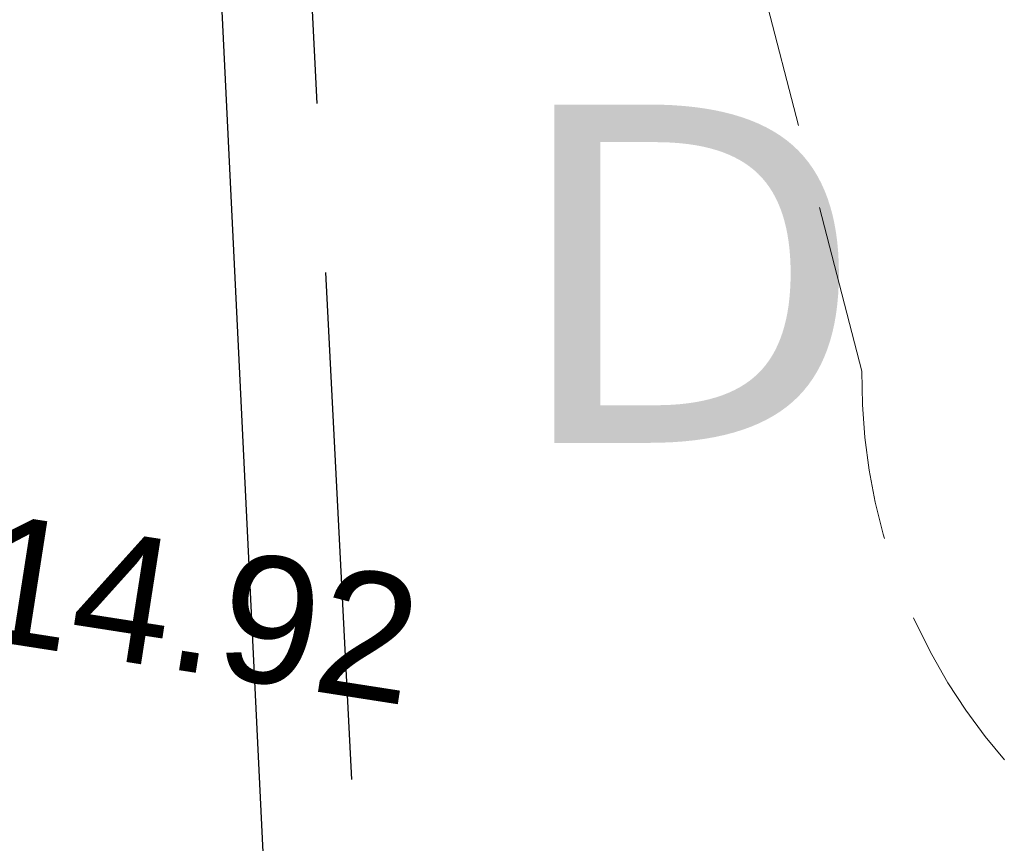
# Model space of a CAD drawing. Extents: x 6601440 to 6601733, y 5738487 to 5738717.
# Tile 86 of 129: x 6601537.56 to 6601543.38, y 5738634.83 to 5738639.7. Entities that reach past the tile are written whole.
import ezdxf

# ---------------------------------------------------------------- set-up
doc = ezdxf.new("R2010")
doc.units = 0
doc.linetypes.add('PRZER2-1', pattern=[3, 2, -1])
doc.linetypes.add('PRZER3-1', pattern=[4, 3, -1])
doc.layers.get('0').update_dxf_attribs({"linetype": 'CONTINUOUS'})
doc.layers.add('GSPWPS_O', color=7, linetype='CONTINUOUS', lineweight=0, true_color=0x0a0909)
doc.layers.add('GSSKOD', color=7, linetype='PRZER2-1', lineweight=18, true_color=0x0a0909)
doc.styles.add('GEO-INFO', font='arial.ttf')
doc.styles.get("Standard").update_dxf_attribs({"font": 'arial.ttf'})

msp = doc.modelspace()

# ---------------------------------------------------------------- linework, layer by layer
at = {"color": 3}
msp.add_line((6601538.09363, 5738653.30351), (6601539.18388, 5738630.9046), dxfattribs=at)
at = {"color": 7, "linetype": 'PRZER3-1', "lineweight": 30, "elevation": 10.06}
msp.add_lwpolyline([(6601510.43099, 5738653.7127), (6601522.49994, 5738653.91001), (6601522.49002, 5738651.5425), (6601529.66651, 5738651.5425), (6601529.66651, 5738654.02683), (6601538.55011, 5738654.18645), (6601539.54007, 5738634.77356), (6601549.69265, 5738634.50447), (6601552.07964, 5738633.33731), (6601567.28346, 5738633.12408), (6601570.6548, 5738637.80075), (6601571.66308, 5738632.20458), (6601571.54575, 5738595.28982), (6601574.72819, 5738588.65305), (6601578.36042, 5738588.65305), (6601578.43231, 5738576.80623), (6601579.79306, 5738576.80976), (6601579.79306, 5738571.10128), (6601578.48092, 5738571.09182), (6601578.5841, 5738558.98185), (6601511.23283, 5738558.57583), (6601510.2684, 5738653.7127)], dxfattribs=at)
at = {"layer": 'GSSKOD', "linetype": 'PRZER2-1', "lineweight": 18, "ltscale": 0.5}
msp.add_line((6601542.53394, 5738637.62323, 10.18), (6601537.56672, 5738656.88914, 10.18), dxfattribs=at)
msp.add_arc((6601545.9832, 5738637.58546, 10.18), 3.44947, 179.372608, 230.878286, dxfattribs=at)

# ---------------------------------------------------------------- texts
at = {"color": 3, "insert": (6601540.44805, 5738639.20033), "char_height": 1, "width": 1.655808, "attachment_point": 1}
msp.add_mtext(' {\\fVerdana|b0|i0|c238|p34;\\H2x;\\C7;D}', dxfattribs=at)
at = {"layer": 'GSPWPS_O', "lineweight": 0, "style": 'GEO-INFO'}
msp.add_text('214.92', height=0.75, rotation=351.147179, dxfattribs=at).set_placement((6601536.678, 5738636.14033, 10.8))

doc.saveas('drawing.dxf')
